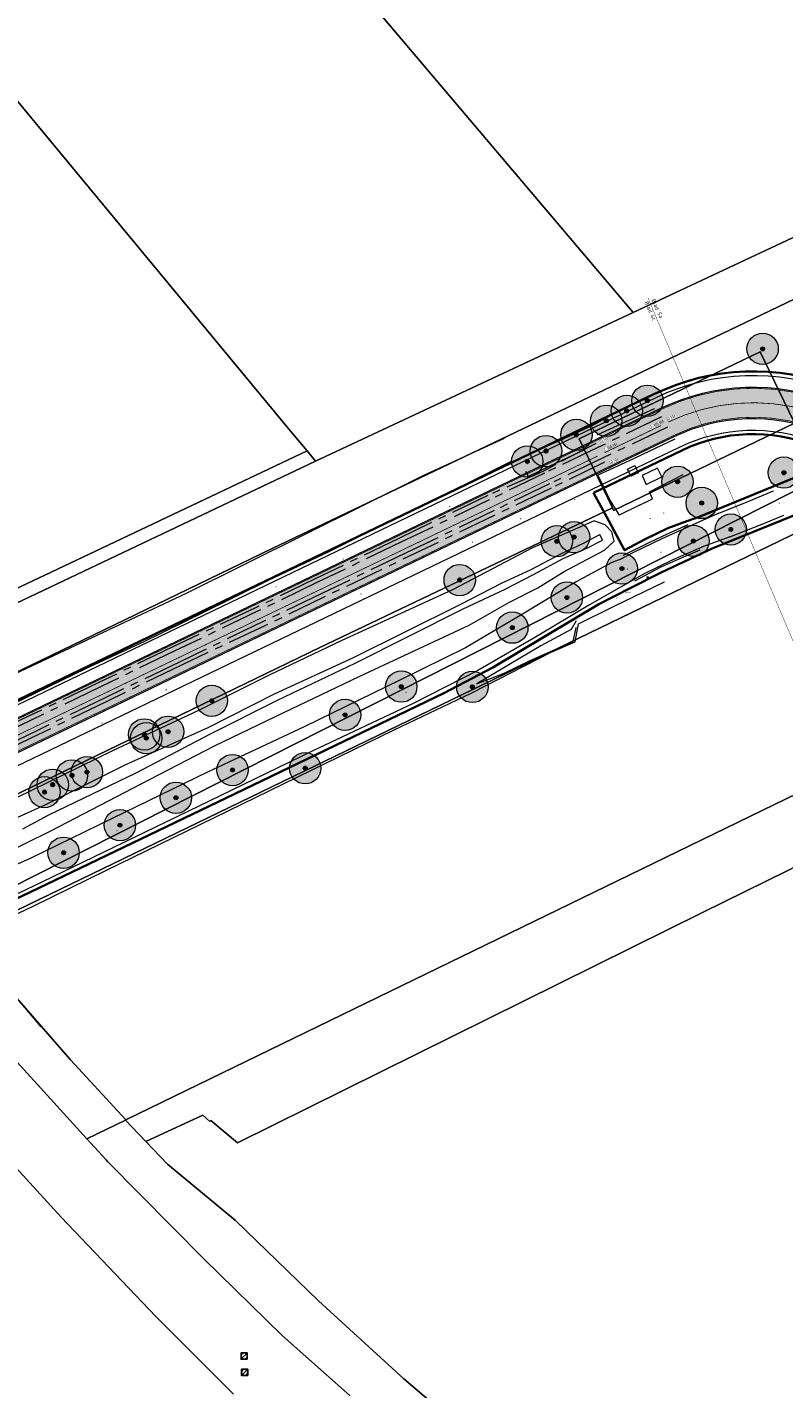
# Model space of a CAD drawing. Header units: metres. Extents: x 163628 to 168255, y 402691 to 405367.
# Tile 38 of 256: x 164519 to 164615, y 403364 to 403538. Entities that reach past the tile are written whole.
import ezdxf
from ezdxf.enums import TextEntityAlignment as Align

# ---------------------------------------------------------------- set-up
doc = ezdxf.new("R2010")
doc.units = ezdxf.units.M
for name, pattern in [('X-CA190022.004-UO-DTM inmeting_v0.1$0$AM-AS', [16, 10, -2, 2, -2]), ('X-CA190022.004-UO-DWM_Snelfietsroute$0$1-2', [3, 0, -2, 1]), ('X-CA190022.004-UO-DWM_Snelfietsroute$0$2-1', [6, 2, -1, 2, -1]), ('X-CA190022.004-UO-TXT_Tekst 1op200_v0.1$0$AL-TEKENBLADGRENS', [11.5, 2.5, -1.5, 1, -1.5, 1, -1.5, 2.5])]:
    doc.linetypes.add(name, pattern=pattern)
doc.layers.add('X-CA190022.004-UO-ARC_Arcering$0$N-WE-VH-VERHARDING_ASFALT_ROOD-A', color=14, linetype='Continuous', lineweight=0, transparency=0.5)
for name, color, linetype, lineweight in [('X-CA190022.004-UO-BBM_bebording bebakening markering_v0.1$0$N-WE-VH-MARKERINGSTEKST-T18', 7, 'Continuous', 18), ('X-CA190022.004-UO-DTM inmeting_v0.1$0$B-ME-BV-LEUNING-G', 246, 'X-CA190022.004-UO-DTM inmeting_v0.1$0$BV-LEUNING', 0), ('X-CA190022.004-UO-DTM inmeting_v0.1$0$B-WE-AL-AANPIJLING-T18', 246, 'Continuous', 0), ('X-CA190022.004-UO-DTM inmeting_v0.1$0$B-WE-AM-AS_DWARSLIGGER-G', 246, 'X-CA190022.004-UO-DTM inmeting_v0.1$0$AM-AS', 0), ('X-CA190022.004-UO-DTM inmeting_v0.1$0$B-WE-AM-AS_SPOOR-G', 246, 'X-CA190022.004-UO-DTM inmeting_v0.1$0$AM-AS', 0), ('X-CA190022.004-UO-DTM inmeting_v0.1$0$B-WE-GR-BOOM-S', 246, 'Continuous', 0), ('X-CA190022.004-UO-DTM inmeting_v0.1$0$B-WE-GW-TALUD_KRUIN-G', 246, 'Continuous', 0), ('X-CA190022.004-UO-DTM inmeting_v0.1$0$B-WE-GW-TALUD_TEEN-G', 246, 'Continuous', 0), ('X-CA190022.004-UO-DTM inmeting_v0.1$0$B-WE-IE-MEUBILAIR_WEGMEUBILAIR-S', 246, 'Continuous', 0), ('X-CA190022.004-UO-DTM inmeting_v0.1$0$B-WE-IE-TERREINAFSCHEIDING_KUNSTMATIG_RASTERHEKWERK-G', 246, 'X-CA190022.004-UO-DTM inmeting_v0.1$0$IE-TERREINAFSCHEIDING-KUNSTMATIG-OPEN', 0), ('X-CA190022.004-UO-DTM inmeting_v0.1$0$B-WE-OG-HOOGTEPUNT-S', 246, 'Continuous', 0), ('X-CA190022.004-UO-DTM inmeting_v0.1$0$B-WE-VH-VERHARDING_ASFALT-G', 246, 'Continuous', 0), ('X-CA190022.004-UO-DTM inmeting_v0.1$0$B-WE-VH-VERHARDING_BETON-G', 246, 'Continuous', 0), ('X-CA190022.004-UO-DTM inmeting_v0.1$0$B-WE-VH-VERHARDING_KLINKERS-G', 246, 'Continuous', 0), ('X-CA190022.004-UO-DWM_Beplanting$0$B-WE-GR-BOOM-S AFKOMSTIG UIT BGT', 252, 'Continuous', 0), ('X-CA190022.004-UO-DWM_Beplanting$0$N-GV-GR-BOOM_SOLITAIR-G', 92, 'Continuous', 18), ('X-CA190022.004-UO-DWM_Beplanting$0$N-WE-GR-BOOM-S', 90, 'Continuous', 18), ('X-CA190022.004-UO-DWM_Snelfietsroute$0$N-WE-GW-BERM-G', 7, 'Continuous', 20), ('X-CA190022.004-UO-DWM_Snelfietsroute$0$N-WE-VH-KANTVERHARDING-G', 7, 'Continuous', 20), ('X-CA190022.004-UO-DWM_Snelfietsroute$0$N-WE-VW-MARKERING_LANGS_STREEP_12-G', 7, 'X-CA190022.004-UO-DWM_Snelfietsroute$0$1-2', 35), ('X-CA190022.004-UO-DWM_Snelfietsroute$0$N-WE-VW-MARKERING_LANGS_STREEP_21-G', 7, 'X-CA190022.004-UO-DWM_Snelfietsroute$0$2-1', 35), ('X-CA190022.004-UO-DWM_Snelfietsroute$0$N-WE-VW-MARKERING_LANGS_STREEP_DOORGETROKKEN_010-G', 7, 'Continuous', 20), ('X-CA190022.004-UO-GZM_Werkgrens_v0.1$0$N-WE-KG-GRENS_SYSTEEMGRENS-G', 7, 'X-CA190022.004-UO-GZM_Werkgrens_v0.1$0$KG-OG', 35), ('X-CA190022.004-UO-KAD_Percelen$0$B-WE-KG-GRENS_PERCEEL-GV', 150, 'Continuous', 9), ('X-CA190022.004-UO-TXT_Tekst 1op200_v0.1$0$BLADEN', 7, 'Continuous', 25), ('X-CA190022.004-UO-TXT_Tekst 1op200_v0.1$0$X-XX-AL-TEKENBLADGRENS-G', 7, 'X-CA190022.004-UO-TXT_Tekst 1op200_v0.1$0$AL-TEKENBLADGRENS', 35), ('X-CA190022.004-UO-WHM_Riolering gemeente_NLCS_v0.1$0$B-WE-RI-PUT-S', 252, 'Continuous', 15)]:
    doc.layers.add(name, color=color, linetype=linetype, lineweight=lineweight)
doc.layers.add('X-CA190022.004-UO-DTM inmeting_v0.1$0$X-XX-AL-MEETPUNT-S', color=246, linetype='Continuous', lineweight=0, plot=False)
for name, color, linetype in [('X-CA190022.004-UO-DWM_Beplanting$0$B-WE-GR-BOOM-S AFKOMSTIG UIT BOMENBESTAND GEMEENTE', 252, 'Continuous'), ('X-CA190022.004-UO-DWM_Beplanting$0$B-WE-GR-BOOM-S AFKOMSTIG UIT DTM_v0.4', 252, 'Continuous'), ('X-CA190022.004-UO-DWM_Beplanting$0$N-GV-GR-GRAS-A-200', 7, 'Continuous')]:
    doc.layers.add(name, color=color, linetype=linetype)
doc.styles.add('X-CA190022.004-UO-BBM_bebording bebakening markering_v0.1$0$NLCS-ISO-M500-T18', font='NLCS-ISO.ttf', dxfattribs={"height": 0.9})
doc.styles.add('X-CA190022.004-UO-DTM inmeting_v0.1$0$NLCS-ISO', font='isocpeur.ttf', dxfattribs={"height": 2.5})
doc.styles.add('X-CA190022.004-UO-TXT_Tekst 1op200_v0.1$0$NLCS-ISO-M200-T25', font='NLCS-ISO.ttf', dxfattribs={"height": 0.5})
doc.linetypes.add('X-CA190022.004-UO-DTM inmeting_v0.1$0$BV-LEUNING', pattern='A,1,[69,NLCS.SHX,S=0.2,R=0,X=0,Y=0],1', length=2)
doc.linetypes.add('X-CA190022.004-UO-DTM inmeting_v0.1$0$IE-TERREINAFSCHEIDING-KUNSTMATIG-OPEN', pattern='A,7,-1.5,[67,NLCS.SHX,S=0.75,R=0,X=0,Y=0],-1.5', length=10)
doc.linetypes.add('X-CA190022.004-UO-GZM_Werkgrens_v0.1$0$KG-OG', pattern='A,5.5,-1.5,[2,NLCS.SHX,S=0.5,R=0,X=0,Y=0],-1.5', length=8.5)

# ---------------------------------------------------------------- blocks, each defined once
blk = doc.blocks.new('X-CA190022.004-UO-WHM_Riolering gemeente_NLCS_v0.1$0$B-SRI-PUT_BETON-SO')
blk.add_line((-1.41, -1.41), (1.41, 1.41))
at = {"lineweight": -3, "flags": 128}
blk.add_lwpolyline([(2, -2), (2, 2), (-2, 2), (-2, -2)], close=True, dxfattribs=at)
at = {"lineweight": -3}
blk.add_circle((0, 0), 2, dxfattribs=at)
blk = doc.blocks.new('X-CA190022.004-UO-DTM inmeting_v0.1$0$boom')
h = blk.add_hatch()
h.set_pattern_fill('ANSI31', color=256, scale=0.13)
h.paths.add_polyline_path([(-1, 0, 1), (1, 0, 1)])
blk.add_circle((0, 0), 1)
blk = doc.blocks.new('X-CA190022.004-UO-DTM inmeting_v0.1$0$SOG-HOOGTEPUNT-SO')
for p, q in [((-0.5, 0), (0.5, 0)), ((0, 0.5), (0, -0.5))]:
    blk.add_line(p, q)
blk = doc.blocks.new('X-CA190022.004-UO-DTM inmeting_v0.1$0$punt')
at = {"color": 0, "lineweight": -2}
blk.add_line((0, 0), (0, 0), dxfattribs=at)
blk = doc.blocks.new('X-CA190022.004-UO-DTM inmeting_v0.1$0$B-SIE-WEG_LICHTMAST-SO')
at = {"ltscale": 0.1}
for p, q in [((-0.3, 0.2), (-0.7, 0.4)), ((0, 0.4), (0, 0.8)), ((0.3, 0.2), (0.7, 0.4)), ((-0.3, -0.2), (-0.7, -0.4)), ((0, -0.4), (0, -0.8)), ((0.3, -0.2), (0.7, -0.4))]:
    blk.add_line(p, q, dxfattribs=at)
at = {"flags": 128}
for points in [[(-0.4, 0.2), (0.4, 0.2)], [(-0.4, -0.2), (0.4, -0.2)]]:
    blk.add_lwpolyline(points, dxfattribs=at)
at = {"ltscale": 0.1}
blk.add_circle((0, 0), 0.386, dxfattribs=at)
at = {"style": 'X-CA190022.004-UO-DTM inmeting_v0.1$0$NLCS-ISO'}
blk.add_attdef('TYPE', text='', height=0.549, dxfattribs=at).set_placement((0, 0.8), align=Align.BOTTOM_CENTER)
blk = doc.blocks.new('X-CA190022.004-UO-DWM_Beplanting$0$SGR-BOOM_01-SO')
at = {"linetype": 'ByBlock', "lineweight": 18}
h = blk.add_hatch(color=0, dxfattribs=at)
h.dxf.hatch_style = 1
edge = h.paths.add_edge_path()
edge.add_arc((0, 0), 0.25, 0, 360)
at = {"color": 0, "linetype": 'ByBlock', "lineweight": 18}
for radius in [2, 0.25]:
    blk.add_circle((0, 0), radius, dxfattribs=at)
blk = doc.blocks.new('X-CA190022.004-UO-DWM_Beplanting$0$IMGEOBoom')
at = {"transparency": 33554457}
h = blk.add_hatch(color=256, dxfattribs=at)
h.dxf.hatch_style = 1
edge = h.paths.add_edge_path()
edge.add_arc((0, 0), 100, 0, 360)
edge = h.paths.add_edge_path(flags=17)
edge.add_arc((0, 0), 12.5, 0, 360)
h = blk.add_hatch()
h.set_pattern_fill('ANGLE', color=256)
h.set_pattern_definition([(0, (0, 0), (0, 6.985), [5.08, -1.905]), (90, (0, 0), (-6.985, 4e-16), [5.08, -1.905])])
edge = h.paths.add_edge_path(flags=17)
edge.add_arc((0, 0), 12.5, 0, 360)
at = {"layer": 'X-CA190022.004-UO-DWM_Beplanting$0$N-GV-GR-GRAS-A-200'}
h = blk.add_hatch(color=256, dxfattribs=at)
h.dxf.hatch_style = 1
edge = h.paths.add_edge_path(flags=17)
edge.add_arc((0, 0), 12.5, 0, 360)
at = {"xscale": 50, "yscale": 50, "zscale": 50}
blk.add_blockref('X-CA190022.004-UO-DWM_Beplanting$0$SGR-BOOM_01-SO', (0, 0), dxfattribs=at)
blk = doc.blocks.new('X-CA190022.004-UO-DWM_Beplanting$0$sfr nieuwe boom')
at = {"layer": 'X-CA190022.004-UO-DWM_Beplanting$0$N-GV-GR-BOOM_SOLITAIR-G', "transparency": 33554470}
h = blk.add_hatch(color=256, dxfattribs=at)
h.dxf.hatch_style = 1
edge = h.paths.add_edge_path()
edge.add_arc((0, 0), 2, 0, 360)
at = {"layer": 'X-CA190022.004-UO-DWM_Beplanting$0$N-GV-GR-BOOM_SOLITAIR-G'}
h = blk.add_hatch(color=256, dxfattribs=at)
h.dxf.hatch_style = 1
edge = h.paths.add_edge_path()
edge.add_arc((0, 0), 0.25, 0, 360)
for radius in [2, 0.25]:
    blk.add_circle((0, 0), radius, dxfattribs=at)

msp = doc.modelspace()

# ---------------------------------------------------------------- hatches: boundary and pattern name
at = {"layer": 'X-CA190022.004-UO-ARC_Arcering$0$N-WE-VH-VERHARDING_ASFALT_ROOD-A'}
h = msp.add_hatch(color=256, dxfattribs=at)
h.dxf.hatch_style = 1
h.paths.add_polyline_path([(164621.109, 403489.941, 0.2094983), (164599.448, 403489.171), (164498.667, 403440.667), (164490.675, 403436.821, -0.0261654), (164490.392, 403436.685), (164490.09, 403436.539), (164489.794, 403436.397), (164493.083, 403433.541), (164493.767, 403433.87), (164502.1, 403437.88), (164601.182, 403485.567, -0.2096912), (164619.65, 403486.217, 0.2086432), (164641.302, 403486.95), (164639.572, 403490.556, -0.2087479)])

# ---------------------------------------------------------------- linework, layer by layer
at = {"layer": 'X-CA190022.004-UO-DTM inmeting_v0.1$0$B-ME-BV-LEUNING-G', "ltscale": 3}
for p, q in [((164600.276, 403473.104, 10.002), (164597.948, 403472, 9.994)), ((164602.816, 403474.246, 9.974), (164600.276, 403473.104, 10.002)), ((164597.948, 403472, 9.994), (164594.572, 403470.329, 9.947)), ((164599.407, 403468.882, 9.99), (164601.733, 403469.914, 10.002)), ((164601.733, 403469.914, 10.002), (164604.383, 403471.069, 9.894)), ((164596.08, 403467.122, 9.9), (164599.407, 403468.882, 9.99))]:
    msp.add_line(p, q, dxfattribs=at)
at = {"layer": 'X-CA190022.004-UO-DTM inmeting_v0.1$0$B-WE-AM-AS_DWARSLIGGER-G', "ltscale": 0.5}
for p, q in [((164591.102, 403484.628, 9.914), (164585.966, 403481.979, 9.91)), ((164585.966, 403481.979, 9.91), (164584.303, 403481.081, 9.908)), ((164592.201, 403482.239, 9.922), (164585.387, 403478.947, 9.916)), ((164584.303, 403481.081, 9.908), (164577.304, 403478.011, 9.914)), ((164585.387, 403478.947, 9.916), (164556.391, 403465.022, 9.899)), ((164577.304, 403478.011, 9.914), (164566.021, 403472.575, 9.907)), ((164566.021, 403472.575, 9.907), (164555.278, 403467.363, 9.876)), ((164555.278, 403467.363, 9.876), (164547.663, 403463.671, 9.893)), ((164556.391, 403465.022, 9.899), (164548.825, 403461.344, 9.893)), ((164547.663, 403463.671, 9.893), (164537.098, 403458.683, 9.867)), ((164548.825, 403461.344, 9.893), (164538.203, 403456.361, 9.888)), ((164537.098, 403458.683, 9.867), (164527.56, 403454.09, 9.87)), ((164538.203, 403456.361, 9.888), (164528.674, 403451.709, 9.903)), ((164527.56, 403454.09, 9.87), (164518.774, 403449.858, 9.867)), ((164528.674, 403451.709, 9.903), (164519.857, 403447.456, 9.887)), ((164518.774, 403449.858, 9.867), (164506.725, 403444.066, 9.852)), ((164519.857, 403447.456, 9.887), (164507.991, 403441.759, 9.886))]:
    msp.add_line(p, q, dxfattribs=at)
at = {"layer": 'X-CA190022.004-UO-DTM inmeting_v0.1$0$B-WE-AM-AS_SPOOR-G', "ltscale": 0.5}
for p, q in [((164599.473, 403488.05, 10.077), (164591.349, 403484.128, 10.082)), ((164600.213, 403486.731, 10.075), (164592.02, 403482.79, 10.076)), ((164591.349, 403484.128, 10.082), (164584.519, 403480.845, 10.074)), ((164592.02, 403482.79, 10.076), (164585.168, 403479.496, 10.079)), ((164584.519, 403480.845, 10.074), (164577.491, 403477.444, 10.074)), ((164585.168, 403479.496, 10.079), (164578.126, 403476.089, 10.079)), ((164577.491, 403477.444, 10.074), (164566.301, 403472.069, 10.066)), ((164578.126, 403476.089, 10.079), (164566.889, 403470.67, 10.068)), ((164566.301, 403472.069, 10.066), (164555.47, 403466.879, 10.064)), ((164566.889, 403470.67, 10.068), (164556.114, 403465.505, 10.075)), ((164555.47, 403466.879, 10.064), (164547.911, 403463.219, 10.057)), ((164556.114, 403465.505, 10.075), (164548.544, 403461.86, 10.063)), ((164547.911, 403463.219, 10.057), (164537.366, 403458.167, 10.04)), ((164548.544, 403461.86, 10.063), (164538.022, 403456.787, 10.048)), ((164537.366, 403458.167, 10.04), (164527.804, 403453.555, 10.033)), ((164538.022, 403456.787, 10.048), (164528.462, 403452.19, 10.047)), ((164527.804, 403453.555, 10.033), (164519.004, 403449.32, 10.034)), ((164528.462, 403452.19, 10.047), (164519.637, 403447.934, 10.05)), ((164519.004, 403449.32, 10.034), (164506.716, 403443.4, 10.05)), ((164519.637, 403447.934, 10.05), (164507.465, 403442.073, 10.057))]:
    msp.add_line(p, q, dxfattribs=at)
at = {"layer": 'X-CA190022.004-UO-DTM inmeting_v0.1$0$B-WE-GW-TALUD_KRUIN-G'}
for points in [[(164582.88, 403483.431, 9.868), (164586.508, 403485.022, 9.954), (164590.852, 403487.078, 9.848), (164594.537, 403489.112, 9.908), (164597.23, 403490.426, 9.827)], [(164494.319, 403448.902, 9.01), (164493.39, 403447.207, 9.387), (164493.636, 403444.951, 9.725), (164494.996, 403443.479, 9.795), (164497.122, 403442.925, 9.793), (164499.152, 403443.498, 9.734), (164504.652, 403445.888, 9.688), (164511.724, 403449.032, 9.644), (164518.144, 403452.09, 9.691), (164525.993, 403455.94, 9.695), (164533.432, 403459.367, 9.678), (164541.158, 403463.163, 9.609), (164549.299, 403467.195, 9.676), (164557.07, 403470.853, 9.716), (164564.699, 403474.697, 9.741), (164573.075, 403478.779, 9.752), (164580.392, 403482.413, 9.926)], [(164515.001, 403432.018, 9.08), (164521.55, 403435.2, 9.022), (164533.07, 403441.19, 8.918), (164542.438, 403446.033, 8.911), (164551.285, 403450.308, 8.881), (164560.887, 403454.907, 8.946), (164574.92, 403461.454, 9.174), (164579.964, 403464.332, 9.39), (164583.698, 403466.215, 9.593), (164587.04, 403468.301, 9.648), (164592.199, 403471.003, 9.69), (164593.422, 403472.18, 9.668), (164593.13, 403473.368, 9.715), (164592.27, 403474.257, 9.794), (164590.838, 403474.757, 9.919)], [(164540.435, 403450.58, 9.578), (164549.449, 403455.094, 9.717), (164558.71, 403459.536, 9.773), (164572.837, 403466.011, 9.838), (164583.029, 403471.363, 10.017), (164590.838, 403474.757, 9.919)], [(164592.27, 403474.257, 9.794), (164590.838, 403474.757, 9.919)], [(164588.571, 403461.986, 9.653), (164587.922, 403460.905, 9.626), (164584.085, 403458.812, 9.531), (164575.89, 403453.977, 9.328)], [(164529.424, 403445.466, 9.587), (164540.435, 403450.58, 9.578)], [(164512.028, 403430.673, 9.184), (164509.535, 403430.06, 9.321), (164507.534, 403430.008, 9.408), (164506.271, 403431.357, 9.509), (164505.675, 403433.648, 9.672), (164506.363, 403434.778, 9.698), (164507.212, 403435.222, 9.734), (164508.397, 403435.169, 9.777), (164515.109, 403438.439, 9.521), (164529.424, 403445.466, 9.587)]]:
    msp.add_polyline3d(points, dxfattribs=at)
at = {"layer": 'X-CA190022.004-UO-DTM inmeting_v0.1$0$B-WE-GW-TALUD_TEEN-G'}
for points in [[(164496.712, 403447.767, 7.304), (164496.555, 403447.483, 7.287), (164496.849, 403446.494, 7.288), (164497.206, 403445.964, 7.278), (164497.858, 403445.826, 7.323), (164515.497, 403454.551, 7.301), (164538.845, 403465.546, 7.264), (164569.066, 403480.544, 7.286), (164579.416, 403485.323, 7.256)], [(164516.755, 403436.689, 8.095), (164520.906, 403438.548, 8.09), (164531.001, 403443.621, 8.15), (164541.597, 403448.387, 8.137), (164550.089, 403452.703, 8.217), (164560.085, 403457.272, 8.188), (164573.771, 403464.086, 8.496), (164579.139, 403466.846, 8.592), (164582.815, 403468.573, 8.627), (164586.694, 403470.604, 8.72), (164589.581, 403471.954, 8.847), (164591.605, 403473.006, 9.093)], [(164517.945, 403435.448, 8.072), (164521.262, 403437.251, 8.11), (164532.422, 403442.609, 8.145), (164541.896, 403447.574, 8.14), (164550.564, 403451.903, 8.232), (164560.366, 403456.601, 8.18), (164574.148, 403463.517, 8.491), (164579.522, 403466.045, 8.621), (164583.112, 403467.921, 8.62), (164586.927, 403469.98, 8.697), (164589.933, 403471.266, 8.854), (164591.95, 403472.281, 9.049)], [(164591.95, 403472.281, 9.049), (164591.605, 403473.006, 9.093)], [(164579.389, 403455.331, 9.241), (164582.696, 403456.957, 9.163), (164588.174, 403459.377, 9.096), (164588.573, 403461.139, 9.354)], [(164575.89, 403453.977, 9.328), (164579.389, 403455.331, 9.241)]]:
    msp.add_polyline3d(points, dxfattribs=at)
at = {"layer": 'X-CA190022.004-UO-DTM inmeting_v0.1$0$B-WE-IE-TERREINAFSCHEIDING_KUNSTMATIG_RASTERHEKWERK-G'}
for p, q in [((164593.443, 403463.88, 9.812), (164599.829, 403466.983, 9.83)), ((164588.857, 403461.623, 9.369), (164593.443, 403463.88, 9.812)), ((164588.434, 403459.32, 9.096), (164588.857, 403461.623, 9.369)), ((164585.369, 403457.988, 9.104), (164588.434, 403459.32, 9.096)), ((164575.167, 403452.76, 9.257), (164585.369, 403457.988, 9.104)), ((164565.35, 403448.108, 9.235), (164575.167, 403452.76, 9.257)), ((164553.049, 403442.073, 9.191), (164565.35, 403448.108, 9.235)), ((164540.608, 403436.023, 9.145), (164553.049, 403442.073, 9.191)), ((164528.623, 403430.183, 9.116), (164540.608, 403436.023, 9.145)), ((164519.289, 403425.586, 9.123), (164528.623, 403430.183, 9.116)), ((164513.214, 403422.716, 9.244), (164519.289, 403425.586, 9.123))]:
    msp.add_line(p, q, dxfattribs=at)
at = {"layer": 'X-CA190022.004-UO-DTM inmeting_v0.1$0$B-WE-VH-VERHARDING_ASFALT-G'}
for points in [[(164606.698, 403475.707, 9.874), (164610.599, 403477.297, 9.745), (164613.766, 403478.608, 9.637)], [(164596.669, 403476.779, 9.991), (164594.05, 403475.478, 9.96)], [(164606.698, 403475.707, 9.874), (164603.941, 403474.452, 9.975)], [(164608.201, 403472.704, 9.85), (164612.313, 403474.362, 9.732), (164615.07, 403475.492, 9.651)], [(164603.941, 403474.452, 9.975), (164599.489, 403472.467, 10.035), (164595.904, 403470.709, 9.998), (164594.192, 403469.823, 9.963), (164593.126, 403469.452, 9.937), (164588.48, 403466.946, 9.803), (164581.724, 403462.852, 9.594), (164574.444, 403458.539, 9.372), (164566.177, 403454.46, 9.269), (164553.869, 403448.486, 9.271), (164541.514, 403442.675, 9.253), (164529.343, 403436.773, 9.27), (164518.876, 403431.657, 9.294), (164513.217, 403429.149, 9.326)], [(164604.847, 403471.495, 9.98), (164600.926, 403469.791, 10.04), (164597.158, 403467.947, 10.004), (164594.315, 403466.329, 9.949), (164590.26, 403464.04, 9.821), (164583.391, 403459.926, 9.612), (164576.025, 403455.666, 9.427), (164567.772, 403451.465, 9.341), (164554.986, 403445.407, 9.355), (164543.131, 403439.666, 9.341), (164530.858, 403433.717, 9.365), (164520.451, 403428.687, 9.329), (164514.401, 403425.792, 9.359)], [(164608.201, 403472.704, 9.85), (164604.847, 403471.495, 9.98)], [(164520.451, 403428.687, 9.329), (164514.401, 403425.792, 9.359)]]:
    msp.add_polyline3d(points, dxfattribs=at)
at = {"layer": 'X-CA190022.004-UO-DTM inmeting_v0.1$0$B-WE-VH-VERHARDING_BETON-G'}
for points in [[(164591.259, 403485.745, 9.921), (164598.575, 403489.087, 9.844)], [(164589.298, 403484.564, 9.871), (164589.629, 403483.842, 9.865), (164585.137, 403481.695, 9.889), (164582.502, 403480.411, 9.891), (164582.143, 403481.08, 9.895)], [(164601.162, 403485.205, 9.99), (164595.351, 403482.411, 9.989), (164591.352, 403480.615, 9.987), (164592.912, 403477.32, 9.984), (164594.05, 403475.478, 9.96)], [(164596.664, 403476.777, 9.991), (164598.31, 403477.595, 9.99), (164597.939, 403478.461, 9.99), (164602.246, 403480.669, 9.996)]]:
    msp.add_polyline3d(points, dxfattribs=at)
for points in [[(164595.559, 403480.454, 9.993), (164595.128, 403481.366, 9.986), (164596.054, 403481.835, 9.986), (164596.506, 403480.909, 9.991)], [(164599.497, 403480.389, 9.989), (164598.947, 403481.483, 9.994), (164596.981, 403480.546, 9.991), (164597.513, 403479.426, 9.986)]]:
    msp.add_polyline3d(points, close=True, dxfattribs=at)
at = {"layer": 'X-CA190022.004-UO-DTM inmeting_v0.1$0$B-WE-VH-VERHARDING_KLINKERS-G'}
msp.add_polyline3d([(164520.283, 403410.2, 9), (164518.21, 403412.637, 9.042), (164516.457, 403414.72, 9.059)], dxfattribs=at)
at = {"layer": 'X-CA190022.004-UO-DWM_Snelfietsroute$0$N-WE-GW-BERM-G', "flags": 128}
for points in [[(164495.757, 403440.931), (164598.797, 403490.523, -0.2096912), (164621.681, 403491.328, 0.2084649), (164638.923, 403491.909)], [(164508.728, 403421.976), (164506.096, 403425.275, -0.1098955), (164503.571, 403430.518, 0.0547248), (164502.148, 403434.552), (164502.139, 403434.57, -0.4010819), (164502.737, 403436.41, -0.0112609), (164506.75, 403438.454), (164601.833, 403484.215, -0.2096912), (164619.096, 403484.823, 0.209324), (164641.944, 403485.61)]]:
    msp.add_lwpolyline(points, format="xyb", dxfattribs=at)
at = {"layer": 'X-CA190022.004-UO-DWM_Snelfietsroute$0$N-WE-VH-KANTVERHARDING-G', "flags": 128}
for points in [[(164498.667, 403440.667), (164599.448, 403489.171, -0.2096912), (164621.127, 403489.934, 0.2085288), (164639.573, 403490.557)], [(164502.1, 403437.88), (164601.182, 403485.567, -0.2096912), (164619.65, 403486.217, 0.2086432), (164641.302, 403486.95)]]:
    msp.add_lwpolyline(points, format="xyb", dxfattribs=at)
at = {"layer": 'X-CA190022.004-UO-DWM_Snelfietsroute$0$N-WE-VW-MARKERING_LANGS_STREEP_12-G', "linetype": 'X-CA190022.004-UO-DWM_Snelfietsroute$0$1-2', "const_width": 0.1, "flags": 128}
msp.add_lwpolyline([(164512.776, 403445.238), (164591.304, 403483.032)], dxfattribs=at)
at = {"layer": 'X-CA190022.004-UO-DWM_Snelfietsroute$0$N-WE-VW-MARKERING_LANGS_STREEP_21-G', "const_width": 0.1, "flags": 128}
msp.add_lwpolyline([(164592.205, 403483.466), (164599.414, 403486.935)], dxfattribs=at)
at = {"layer": 'X-CA190022.004-UO-DWM_Snelfietsroute$0$N-WE-VW-MARKERING_LANGS_STREEP_DOORGETROKKEN_010-G', "const_width": 0.1, "flags": 128}
for points in [[(164498.732, 403440.532), (164599.513, 403489.036, -0.2096912), (164621.072, 403489.795, 0.2085344), (164639.637, 403490.421)], [(164600.315, 403487.369, -0.2096912), (164620.389, 403488.075, 0.19892), (164639.521, 403488.353, 0.19892)], [(164502.034, 403438.015), (164601.117, 403485.702, -0.2096912), (164619.705, 403486.356, 0.2086587), (164641.239, 403487.086)]]:
    msp.add_lwpolyline(points, format="xyb", dxfattribs=at)
at = {"layer": 'X-CA190022.004-UO-GZM_Werkgrens_v0.1$0$N-WE-KG-GRENS_SYSTEEMGRENS-G', "ltscale": 0.2, "flags": 128}
for points in [[(164202.447, 403276.261, -0.0070141), (164204.684, 403278.194), (164207.732, 403280.631), (164216.351, 403287.471), (164219.004, 403289.434), (164219.375, 403289.729), (164237.184, 403303.185), (164244.587, 403308.605), (164248.73, 403311.638), (164253.977, 403315.367), (164261.175, 403320.48), (164269.682, 403326.324), (164277.478, 403331.538), (164300.139, 403346.153), (164322.964, 403359.926), (164334.073, 403366.292), (164351.665, 403375.797), (164373.742, 403387.55), (164399.95, 403400.464), (164429.28, 403414.743), (164430.124, 403415.141), (164430.948, 403415.506), (164431.777, 403415.846), (164432.615, 403416.161), (164433.462, 403416.453), (164434.316, 403416.72), (164435.176, 403416.962), (164436.043, 403417.179), (164436.306, 403417.259, -0.0998207), (164451.982, 403417.179, 0.1310872), (164471.53, 403420.948), (164482.533, 403426.243), (164490.693, 403418.8), (164492.586, 403419.707), (164495.404, 403416.53, -0.0101004), (164498.074, 403413.536), (164499.385, 403412.005), (164502.276, 403408.653), (164509.274, 403412.948), (164511.768, 403416.461), (164509.186, 403420.201, -0.1750361), (164509.321, 403422.135, -0.1801291), (164510.517, 403423.431), (164518.825, 403427.315), (164545.03, 403439.927), (164571.695, 403452.754), (164577.955, 403456.064), (164591.472, 403464.142), (164595.446, 403466.159), (164599.431, 403468.182), (164600.854, 403468.863), (164605.94, 403471.242), (164622.016, 403477.758), (164627.273, 403479.889), (164631.947, 403481.905), (164633.267, 403482.539, 0.0847777), (164642.609, 403485.38), (164759.332, 403541.386), (164770.974, 403544.815), (164773.272, 403545.397), (164787.887, 403542.29), (164789.899, 403542.38), (164793.252, 403543.048), (164800.24, 403546.814), (164803.671, 403549.366), (164804.774, 403550.36), (164806.983, 403547.387), (164807.907, 403546.199), (164811.87, 403549.281), (164810.953, 403550.46), (164809.512, 403552.406), (164808.343, 403553.575), (164810.024, 403555.089), (164807.827, 403558.012), (164809.834, 403559.516, 0.0871986), (164816.707, 403566.833, -0.1361887), (164825.151, 403574.239), (164897.952, 403609.34), (164931.093, 403625.32), (165054.784, 403684.96), (165123.155, 403717.926), (165148.566, 403730.033), (165175.654, 403740.478), (165188.146, 403744.824), (165187.632, 403748.092), (165185.258, 403754.932), (165180.038, 403753.689, 0.0278458), (165177.051, 403752.466), (165119.698, 403725.141), (165051.309, 403692.167), (164927.618, 403632.527), (164894.477, 403616.547), (164821.676, 403581.445, 0.1361887), (164810.016, 403571.218, -0.0871986), (164805.039, 403565.919), (164803.02, 403564.408), (164799.415, 403569.204), (164798.615, 403568.604), (164797.815, 403568.006), (164797.216, 403568.806), (164793.371, 403565.926), (164793.97, 403565.126), (164792.376, 403563.932), (164795.885, 403559.064, -0.2015476), (164780.097, 403554.057, 0.0756556), (164771.169, 403553.982, -0.0097546), (164764.075, 403552.536), (164754.286, 403547.799), (164747.474, 403544.606), (164708.34, 403525.583), (164686.218, 403515.365), (164675.148, 403509.865), (164663.524, 403504.258), (164644.327, 403495.071), (164639.493, 403492.723), (164638.201, 403492.127, -0.2018183), (164621.846, 403491.8, 0.2094979), (164598.58, 403490.973), (164556.157, 403470.566), (164536.299, 403461.008), (164516.318, 403451.408), (164508.232, 403447.512), (164500.187, 403443.642), (164497.203, 403443.008), (164495.09, 403442.274, 0.1307945), (164492.913, 403444.811), (164488.435, 403447.885), (164494.899, 403449.835), (164490.315, 403452.233), (164484.484, 403450.597, -0.0764268), (164479.748, 403454.723), (164478.799, 403455.857), (164474.918, 403452.962), (164457.343, 403473.566), (164451.257, 403468.374), (164465.519, 403451.653, -0.4842969), (164464.817, 403448.113), (164461.416, 403446.394), (164463.893, 403441.77), (164464.916, 403439.614), (164433.017, 403424.683, 0.0516596), (164425.3, 403421.703), (164396.431, 403407.648), (164370.094, 403394.67), (164347.884, 403382.848), (164330.182, 403373.283), (164318.908, 403366.822), (164295.903, 403352.941), (164273.086, 403338.225), (164265.193, 403332.947), (164256.594, 403327.039), (164249.344, 403321.888), (164244.05, 403318.127), (164239.86, 403315.06), (164232.409, 403309.604), (164214.476, 403296.054), (164201.289, 403285.589, 0.0121311), (164197.414, 403282.357)], [(164590.796, 403478.349), (164592.73, 403474.764), (164594.762, 403471.015), (164597.384, 403472.436), (164600.286, 403473.811), (164602.712, 403474.704), (164604.269, 403475.276), (164619.512, 403481.528), (164623.127, 403483.045, -0.0381145), (164618.912, 403484.358, 0.2096901), (164602.05, 403483.765)]]:
    msp.add_lwpolyline(points, format="xyb", close=True, dxfattribs=at)
at = {"layer": 'X-CA190022.004-UO-KAD_Percelen$0$B-WE-KG-GRENS_PERCEEL-GV', "flags": 128}
for points in [[(164595.838, 403501.354), (164555.326, 403482.367), (164489.137, 403451.001), (164492.811, 403446.689), (164487.569, 403444.164), (164476.902, 403439.143), (164474.656, 403438.052), (164469.708, 403435.65), (164459.04, 403430.474), (164460.276, 403427.915), (164478.654, 403436.809), (164549.795, 403471.239), (164610.094, 403500.047), (164740.684, 403562.794), (164887.38, 403633.726), (164885.502, 403637.729), (164830.972, 403611.838), (164787.129, 403591.173), (164774.865, 403585.072), (164771.579, 403589.482), (164763.848, 403582.954), (164722.665, 403561.134), (164654.869, 403529.019)], [(164460.276, 403427.915), (164466.349, 403415.367), (164487.883, 403425.722), (164496.111, 403429.679), (164555.855, 403458.619), (164593.206, 403476.41), (164588.97, 403485.217), (164612.074, 403496.328), (164616.314, 403487.512), (164746.772, 403550.188), (164893.326, 403621.049), (164887.38, 403633.726), (164740.684, 403562.794), (164610.094, 403500.047), (164549.795, 403471.239), (164478.654, 403436.809)], [(164468.748, 403410.406), (164486.08, 403417.995), (164492.111, 403420.636), (164493.855, 403418.592), (164495.298, 403416.903), (164503.089, 403421.185), (164615.905, 403478.304), (164662.782, 403501.158), (164772.136, 403553.829), (164770.057, 403555.749), (164790.783, 403565.26), (164789.551, 403566.923), (164799.538, 403571.715), (164894.973, 403617.537), (164893.326, 403621.049), (164746.772, 403550.188), (164616.314, 403487.512), (164616.456, 403487.216), (164593.352, 403476.106), (164593.206, 403476.41), (164555.855, 403458.619), (164496.111, 403429.679), (164487.883, 403425.722), (164466.349, 403415.367)], [(164638.33, 403616.453), (164610.511, 403591.436), (164547.782, 403558.103), (164595.838, 403501.354), (164654.869, 403529.019), (164648.623, 403536.343), (164642.773, 403543.203), (164674.031, 403570.572)], [(164615.905, 403478.304), (164503.089, 403421.185), (164504.937, 403419.149), (164510.499, 403421.842), (164619.909, 403474.821), (164758.78, 403541.048), (164766.236, 403544.544), (164771.263, 403545.786), (164774.138, 403545.724), (164787.928, 403542.792), (164789.839, 403542.878), (164793.081, 403543.524), (164802.649, 403548.73), (164790.783, 403565.26), (164770.057, 403555.749), (164772.136, 403553.829), (164662.782, 403501.158)], [(164509.715, 403537.447), (164552.161, 403486.189), (164554.233, 403483.687), (164555.326, 403482.367), (164595.838, 403501.354), (164547.782, 403558.103), (164512.506, 403539.358)], [(164509.715, 403537.447), (164450.199, 403496.696), (164487.991, 403452.346), (164524.012, 403469.383), (164554.233, 403483.687), (164552.161, 403486.189)], [(164593.206, 403476.41), (164593.352, 403476.106), (164616.456, 403487.216), (164616.314, 403487.512), (164612.074, 403496.328), (164588.97, 403485.217)], [(164489.137, 403451.001), (164555.326, 403482.367), (164554.233, 403483.687), (164524.012, 403469.383), (164487.991, 403452.346)], [(164644.446, 403453.391), (164619.909, 403474.821), (164510.499, 403421.842), (164517.155, 403413.867), (164524.046, 403405.974), (164531.085, 403398.305)], [(164531.085, 403398.305), (164531.044, 403398.285), (164533.661, 403395.537), (164540.946, 403398.913), (164541.836, 403398.096), (164541.93, 403398.21), (164545.351, 403395.395), (164604.713, 403424.761), (164626.374, 403435.474), (164650.993, 403447.673), (164644.446, 403453.391)], [(164533.661, 403395.537), (164536.42, 403392.642), (164545.1, 403385.464), (164555.693, 403375.191), (164566.594, 403365.264), (164577.825, 403355.696), (164595.119, 403341.313), (164680.447, 403377.432), (164668.445, 403386.48), (164691.364, 403412.413), (164650.993, 403447.673), (164626.374, 403435.474), (164604.713, 403424.761), (164545.351, 403395.395), (164541.93, 403398.21), (164541.836, 403398.096), (164540.946, 403398.913)], [(164531.085, 403398.305), (164524.046, 403405.974), (164517.155, 403413.867), (164510.499, 403421.842), (164504.937, 403419.149), (164510.415, 403413.113), (164526.116, 403395.89), (164531.044, 403398.285)]]:
    msp.add_lwpolyline(points, close=True, dxfattribs=at)
for points in [[(164559.715, 403363.08), (164551.044, 403370.772), (164541.039, 403380.582), (164528.767, 403392.981), (164528.582, 403393.184), (164526.116, 403395.89), (164510.415, 403413.113), (164504.937, 403419.149), (164503.089, 403421.185), (164495.298, 403416.903), (164504.551, 403406.066), (164517.544, 403391.725), (164522.841, 403385.879), (164534.917, 403373.194), (164544.858, 403363.307)], [(164544.858, 403363.307), (164534.917, 403373.194), (164522.841, 403385.879), (164517.544, 403391.725), (164504.551, 403406.066), (164495.298, 403416.903), (164489.76, 403414.442), (164486.08, 403417.995), (164468.748, 403410.406), (164455.428, 403404.573), (164455.852, 403398.81), (164456.621, 403388.359), (164467.899, 403234.987)], [(164577.825, 403355.696), (164566.594, 403365.264), (164555.693, 403375.191), (164545.1, 403385.464), (164536.42, 403392.642), (164533.661, 403395.537), (164531.044, 403398.285), (164526.116, 403395.89), (164528.582, 403393.184), (164528.767, 403392.981), (164541.039, 403380.582), (164551.044, 403370.772), (164559.715, 403363.08)]]:
    msp.add_lwpolyline(points, dxfattribs=at)

# ---------------------------------------------------------------- block references
at = {"layer": 'X-CA190022.004-UO-DTM inmeting_v0.1$0$B-WE-GR-BOOM-S', "linetype": 'ByBlock', "lineweight": -2, "xscale": 0.25, "yscale": 0.25, "zscale": 0.25}
for p in [(164595.034, 403488.804, 9.865), (164597.665, 403490.102, 9.835), (164592.42, 403487.542, 9.87), (164588.604, 403485.738, 9.896), (164584.725, 403483.672, 9.904), (164582.332, 403482.348, 9.924), (164586.11, 403472.156, 9.9), (164588.314, 403472.689, 9.568), (164573.708, 403467.204, 9.902), (164575.325, 403453.569, 9.424), (164542.074, 403451.798, 9.729), (164533.452, 403447.513, 9.733), (164533.71, 403447.032, 9.401), (164536.49, 403447.845, 9.145), (164524.227, 403442.275, 9.397), (164526.136, 403442.684, 9.323), (164553.994, 403443.186, 9.355), (164520.722, 403440.137, 9.314), (164521.767, 403441.086, 9.451)]:
    msp.add_blockref('X-CA190022.004-UO-DTM inmeting_v0.1$0$boom', p, dxfattribs=at)
at = {"layer": 'X-CA190022.004-UO-DTM inmeting_v0.1$0$B-WE-IE-MEUBILAIR_WEGMEUBILAIR-S', "linetype": 'ByBlock', "lineweight": -2, "xscale": 0.1620167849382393, "yscale": 0.1620167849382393, "zscale": 0.1620167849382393}
msp.add_blockref('X-CA190022.004-UO-DTM inmeting_v0.1$0$B-SIE-WEG_LICHTMAST-SO', (164597.72, 403467.534, 9.9), dxfattribs=at)
at = {"layer": 'X-CA190022.004-UO-DTM inmeting_v0.1$0$B-WE-OG-HOOGTEPUNT-S', "linetype": 'ByBlock', "lineweight": -2, "xscale": 0.01, "yscale": 0.01, "zscale": 0.01}
for p in [(164578.884, 403479.651, 9.964), (164603.43, 403478.838, 9.961), (164572.402, 403476.573, 9.843), (164588.364, 403477.515, 9.959), (164614.478, 403477.047, 9.663), (164581.497, 403475.068, 9.974), (164598.011, 403475.086, 9.994), (164599.724, 403475.769, 9.971), (164605.423, 403476.388, 9.901), (164611.455, 403475.847, 9.753), (164565.193, 403473.227, 9.767), (164608.131, 403474.569, 9.856), (164575.323, 403472.048, 9.927), (164604.261, 403473.013, 9.991), (164558.826, 403469.892, 9.783), (164599.407, 403470.765, 10.048), (164567.831, 403468.669, 9.906), (164595.149, 403468.63, 9.992), (164550.268, 403466.35, 9.764), (164561.112, 403465.449, 9.856), (164593.783, 403464.943, 9.83), (164589.057, 403462.672, 9.714), (164542.638, 403462.375, 9.709), (164553.28, 403461.293, 9.758), (164582.54, 403461.305, 9.63), (164533.787, 403458.392, 9.732), (164545.225, 403457.372, 9.772), (164575.063, 403456.929, 9.409), (164525.514, 403454.037, 9.779), (164536.23, 403453.215, 9.799), (164566.862, 403452.911, 9.311), (164528.06, 403448.973, 9.719), (164554.121, 403446.845, 9.322), (164519.134, 403444.559, 9.794), (164542.38, 403441.186, 9.31), (164529.972, 403435.243, 9.329), (164519.62, 403430.108, 9.326)]:
    msp.add_blockref('X-CA190022.004-UO-DTM inmeting_v0.1$0$SOG-HOOGTEPUNT-SO', p, dxfattribs=at)
at = {"layer": 'X-CA190022.004-UO-DTM inmeting_v0.1$0$X-XX-AL-MEETPUNT-S', "linetype": 'ByBlock', "lineweight": -2}
for p in [(164594.537, 403489.112, 9.908), (164597.23, 403490.426, 9.827), (164598.575, 403489.087, 9.844), (164590.852, 403487.078, 9.848), (164599.473, 403488.05, 10.077), (164579.416, 403485.323, 7.256), (164591.259, 403485.745, 9.921), (164600.213, 403486.731, 10.075), (164586.508, 403485.022, 9.954), (164589.298, 403484.564, 9.871), (164589.629, 403483.842, 9.865), (164591.102, 403484.628, 9.914), (164591.349, 403484.128, 10.082), (164601.162, 403485.205, 9.99), (164580.392, 403482.413, 9.926), (164582.88, 403483.431, 9.868), (164585.966, 403481.979, 9.91), (164592.02, 403482.79, 10.076), (164592.201, 403482.239, 9.922), (164595.351, 403482.411, 9.989), (164596.054, 403481.835, 9.986), (164569.066, 403480.544, 7.286), (164582.143, 403481.08, 9.895), (164582.502, 403480.411, 9.891), (164584.303, 403481.081, 9.908), (164584.519, 403480.845, 10.074), (164585.137, 403481.695, 9.889), (164591.352, 403480.615, 9.987), (164595.128, 403481.366, 9.986), (164595.559, 403480.454, 9.993), (164596.506, 403480.909, 9.991), (164596.981, 403480.546, 9.991), (164598.947, 403481.483, 9.994), (164599.497, 403480.389, 9.989), (164602.246, 403480.669, 9.996), (164573.075, 403478.779, 9.752), (164585.168, 403479.496, 10.079), (164585.387, 403478.947, 9.916), (164597.513, 403479.426, 9.986), (164597.939, 403478.461, 9.99), (164613.766, 403478.608, 9.637), (164577.304, 403478.011, 9.914), (164577.491, 403477.444, 10.074), (164592.912, 403477.32, 9.984), (164596.664, 403476.777, 9.991), (164598.31, 403477.595, 9.99), (164610.599, 403477.297, 9.745), (164578.126, 403476.089, 10.079), (164593.498, 403476.371, 9.963), (164606.698, 403475.707, 9.874), (164564.699, 403474.697, 9.741), (164590.838, 403474.757, 9.919), (164592.27, 403474.257, 9.794), (164593.13, 403473.368, 9.715), (164600.276, 403473.104, 10.002), (164602.816, 403474.246, 9.974), (164603.941, 403474.452, 9.975), (164612.313, 403474.362, 9.732), (164566.021, 403472.575, 9.907), (164566.301, 403472.069, 10.066), (164583.029, 403471.363, 10.017), (164589.581, 403471.954, 8.847), (164591.605, 403473.006, 9.093), (164591.95, 403472.281, 9.049), (164593.422, 403472.18, 9.668), (164597.948, 403472, 9.994), (164599.489, 403472.467, 10.035), (164604.847, 403471.495, 9.98), (164608.201, 403472.704, 9.85), (164557.07, 403470.853, 9.716), (164566.889, 403470.67, 10.068), (164586.694, 403470.604, 8.72), (164586.927, 403469.98, 8.697), (164589.933, 403471.266, 8.854), (164592.199, 403471.003, 9.69), (164594.192, 403469.823, 9.963), (164594.572, 403470.329, 9.947), (164595.904, 403470.709, 9.998), (164600.926, 403469.791, 10.04), (164601.733, 403469.914, 10.002), (164604.383, 403471.069, 9.894), (164582.815, 403468.573, 8.627), (164583.112, 403467.921, 8.62), (164587.04, 403468.301, 9.648), (164593.126, 403469.452, 9.937), (164597.158, 403467.947, 10.004), (164599.407, 403468.882, 9.99), (164549.299, 403467.195, 9.676), (164555.278, 403467.363, 9.876), (164555.47, 403466.879, 10.064), (164579.139, 403466.846, 8.592), (164583.698, 403466.215, 9.593), (164588.48, 403466.946, 9.803), (164594.315, 403466.329, 9.949), (164596.08, 403467.122, 9.9), (164599.829, 403466.983, 9.83), (164538.845, 403465.546, 7.264), (164556.114, 403465.505, 10.075), (164556.391, 403465.022, 9.899), (164572.837, 403466.011, 9.838), (164579.522, 403466.045, 8.621), (164595.191, 403465.641, 9.893), (164541.158, 403463.163, 9.609), (164547.663, 403463.671, 9.893), (164547.911, 403463.219, 10.057), (164573.771, 403464.086, 8.496), (164574.148, 403463.517, 8.491), (164579.964, 403464.332, 9.39), (164581.724, 403462.852, 9.594), (164590.26, 403464.04, 9.821), (164593.443, 403463.88, 9.812), (164548.544, 403461.86, 10.063), (164548.825, 403461.344, 9.893), (164574.92, 403461.454, 9.174), (164587.922, 403460.905, 9.626), (164588.571, 403461.986, 9.653), (164588.573, 403461.139, 9.354), (164588.857, 403461.623, 9.369), (164533.432, 403459.367, 9.678), (164558.71, 403459.536, 9.773), (164583.391, 403459.926, 9.612), (164588.174, 403459.377, 9.096), (164588.434, 403459.32, 9.096), (164537.098, 403458.683, 9.867), (164537.366, 403458.167, 10.04), (164574.444, 403458.539, 9.372), (164584.085, 403458.812, 9.531), (164585.369, 403457.988, 9.104), (164525.993, 403455.94, 9.695), (164538.022, 403456.787, 10.048), (164538.203, 403456.361, 9.888), (164560.085, 403457.272, 8.188), (164560.366, 403456.601, 8.18), (164582.696, 403456.957, 9.163), (164527.56, 403454.09, 9.87), (164549.449, 403455.094, 9.717), (164560.887, 403454.907, 8.946), (164566.177, 403454.46, 9.269), (164575.89, 403453.977, 9.328), (164576.025, 403455.666, 9.427), (164579.389, 403455.331, 9.241), (164527.804, 403453.555, 10.033), (164550.089, 403452.703, 8.217), (164575.167, 403452.76, 9.257), (164528.462, 403452.19, 10.047), (164528.674, 403451.709, 9.903), (164540.435, 403450.58, 9.578), (164550.564, 403451.903, 8.232), (164567.772, 403451.465, 9.341), (164518.774, 403449.858, 9.867), (164519.004, 403449.32, 10.034), (164551.285, 403450.308, 8.881), (164519.637, 403447.934, 10.05), (164519.857, 403447.456, 9.887), (164541.597, 403448.387, 8.137), (164541.896, 403447.574, 8.14), (164553.869, 403448.486, 9.271), (164565.35, 403448.108, 9.235), (164529.424, 403445.466, 9.587), (164542.438, 403446.033, 8.911), (164554.986, 403445.407, 9.355), (164531.001, 403443.621, 8.15), (164532.422, 403442.609, 8.145), (164541.514, 403442.675, 9.253), (164553.049, 403442.073, 9.191), (164533.07, 403441.19, 8.918), (164520.906, 403438.548, 8.09), (164543.131, 403439.666, 9.341), (164521.262, 403437.251, 8.11), (164529.343, 403436.773, 9.27), (164521.55, 403435.2, 9.022), (164540.608, 403436.023, 9.145), (164530.858, 403433.717, 9.365), (164518.876, 403431.657, 9.294), (164528.623, 403430.183, 9.116), (164520.451, 403428.687, 9.329), (164519.289, 403425.586, 9.123), (164520.283, 403410.2, 9)]:
    msp.add_blockref('X-CA190022.004-UO-DTM inmeting_v0.1$0$punt', p, dxfattribs=at)
at = {"layer": 'X-CA190022.004-UO-DWM_Beplanting$0$B-WE-GR-BOOM-S AFKOMSTIG UIT BGT', "xscale": 0.02, "yscale": 0.02, "zscale": 0.02}
for p in [(164601.515, 403479.761), (164615.083, 403480.92)]:
    msp.add_blockref('X-CA190022.004-UO-DWM_Beplanting$0$IMGEOBoom', p, dxfattribs=at)
at = {"layer": 'X-CA190022.004-UO-DWM_Beplanting$0$B-WE-GR-BOOM-S AFKOMSTIG UIT BOMENBESTAND GEMEENTE', "xscale": 0.02, "yscale": 0.02, "zscale": 0.02}
msp.add_blockref('X-CA190022.004-UO-DWM_Beplanting$0$IMGEOBoom', (164615.083, 403480.92), dxfattribs=at)
at = {"layer": 'X-CA190022.004-UO-DWM_Beplanting$0$B-WE-GR-BOOM-S AFKOMSTIG UIT DTM_v0.4', "linetype": 'ByBlock', "lineweight": -2, "xscale": 0.02, "yscale": 0.02, "zscale": 0.02}
for p in [(164595.034, 403488.804, 9.865), (164597.665, 403490.102, 9.835), (164592.42, 403487.542, 9.87), (164588.604, 403485.738, 9.896), (164584.725, 403483.672, 9.904), (164582.332, 403482.348, 9.924), (164586.11, 403472.156, 9.9), (164588.314, 403472.689, 9.568), (164573.708, 403467.204, 9.902), (164575.325, 403453.569, 9.424), (164542.074, 403451.798, 9.729), (164533.452, 403447.513, 9.733), (164533.71, 403447.032, 9.401), (164536.49, 403447.845, 9.145), (164524.227, 403442.275, 9.397), (164526.136, 403442.684, 9.323), (164553.994, 403443.186, 9.355), (164520.722, 403440.137, 9.314), (164521.767, 403441.086, 9.451)]:
    msp.add_blockref('X-CA190022.004-UO-DWM_Beplanting$0$IMGEOBoom', p, dxfattribs=at)
at = {"layer": 'X-CA190022.004-UO-DWM_Beplanting$0$N-WE-GR-BOOM-S'}
msp.add_blockref('X-CA190022.004-UO-DWM_Beplanting$0$sfr nieuwe boom', (164612.376, 403496.714, 0.475), dxfattribs=at)
for p, rotation in [((164604.597, 403477.045), 171.0119107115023), ((164603.538, 403472.198), 153.3819523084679), ((164608.317, 403473.667), 171.0119107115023), ((164594.411, 403468.674), 153.3819523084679), ((164587.396, 403464.974), 153.3819523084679), ((164580.427, 403461.133), 153.3819523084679), ((164566.254, 403453.603), 153.3819523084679), ((164559.085, 403449.999), 153.3819523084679), ((164544.717, 403442.96), 153.3819523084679), ((164537.492, 403439.421), 153.3819523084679), ((164530.349, 403435.921), 153.3819523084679), ((164523.165, 403432.402), 153.3819523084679)]:
    msp.add_blockref('X-CA190022.004-UO-DWM_Beplanting$0$sfr nieuwe boom', p, dxfattribs=dict(at, rotation=rotation))
at = {"layer": 'X-CA190022.004-UO-WHM_Riolering gemeente_NLCS_v0.1$0$B-WE-RI-PUT-S', "xscale": 0.2, "yscale": 0.2, "zscale": 0.2}
for p in [(164546.208, 403368.16), (164546.256, 403366.08)]:
    msp.add_blockref('X-CA190022.004-UO-WHM_Riolering gemeente_NLCS_v0.1$0$B-SRI-PUT_BETON-SO', p, dxfattribs=at)

# ---------------------------------------------------------------- texts
at = {"layer": 'X-CA190022.004-UO-DTM inmeting_v0.1$0$B-WE-AL-AANPIJLING-T18', "linetype": 'ByBlock', "insert": (164595.191, 403465.641, 9.893), "char_height": 0.18, "attachment_point": 5, "style": 'X-CA190022.004-UO-DTM inmeting_v0.1$0$NLCS-ISO'}
msp.add_mtext('gazon', dxfattribs=at)
at = {"layer": 'X-CA190022.004-UO-TXT_Tekst 1op200_v0.1$0$BLADEN', "char_height": 0.5, "attachment_point": 4, "rotation": 294.36779, "style": 'X-CA190022.004-UO-TXT_Tekst 1op200_v0.1$0$NLCS-ISO-M200-T25'}
for s, width, insert in [('Blad 4c', 2.36936, (164597.512, 403502.746)), ('Blad 5a', 2.34944, (164598.387, 403503.068))]:
    msp.add_mtext_dynamic_manual_height_columns(s, width=width, gutter_width=8.75, heights=[0], dxfattribs=dict(at, insert=insert))

# ---------------------------------------------------------------- next in the draw order: texts
at = {"layer": 'X-CA190022.004-UO-BBM_bebording bebakening markering_v0.1$0$N-WE-VH-MARKERINGSTEKST-T18', "char_height": 0.36, "attachment_point": 1, "rotation": 25.70063, "style": 'X-CA190022.004-UO-BBM_bebording bebakening markering_v0.1$0$NLCS-ISO-M500-T18', "bg_fill": 3, "box_fill_scale": 1, "bg_fill_color": 256, "bg_fill_transparency": 0}
for insert in [(164600.051, 403487.858, 10.123), (164591.494, 403485.004, 10.123), (164592.787, 403482.32, 10.123)]:
    msp.add_mtext_dynamic_manual_height_columns('(0.10)', width=1.04438, gutter_width=2.5, heights=[0], dxfattribs=dict(at, insert=insert))

# ---------------------------------------------------------------- next in the draw order: texts
for insert in [(164597.916, 403486.85), (164591.998, 403483.941)]:
    msp.add_mtext_dynamic_manual_height_columns('2-1(0.10)', width=0.53733, gutter_width=2.5, heights=[0], dxfattribs=dict(at, insert=insert))

# ---------------------------------------------------------------- next in the draw order: linework, layer by layer
at = {"layer": 'X-CA190022.004-UO-TXT_Tekst 1op200_v0.1$0$X-XX-AL-TEKENBLADGRENS-G', "const_width": 0.05, "flags": 128}
msp.add_lwpolyline([(164617.807, 403455.736), (164597.728, 403503.243)], dxfattribs=at)

doc.saveas('drawing.dxf')
